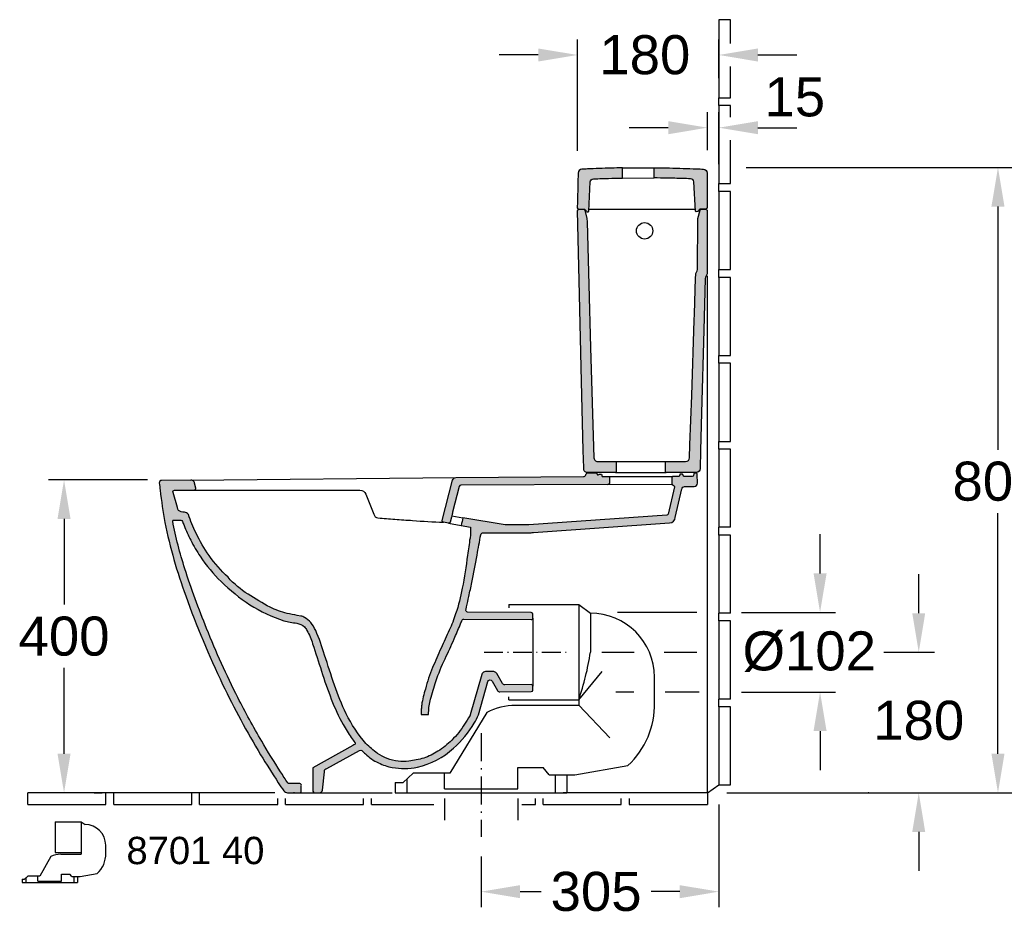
# Model space of a CAD drawing. Extents: x -36 to 10459, y -4640 to 3214.
# Tile 8 of 14: x 2312 to 3573, y 864 to 2013. Entities that reach past the tile are written whole.
import ezdxf

# ---------------------------------------------------------------- set-up
doc = ezdxf.new("R2010")
doc.units = 0
doc.linetypes.add('ACAD_ISO10W100', pattern=[18.5, 12, -3, 0.5, -3])
doc.layers.get('0').update_dxf_attribs({"linetype": 'CONTINUOUS'})
doc.layers.get('Defpoints').update_dxf_attribs({"linetype": 'CONTINUOUS'})
for name, color, linetype in [('255', 7, 'CONTINUOUS'), ('PLANKOPF', 7, 'CONTINUOUS'), ('SCHNITT', 2, 'CONTINUOUS'), ('SCHNITT_Bemassung', 7, 'CONTINUOUS'), ('SCHNITT_Fliesen', 2, 'CONTINUOUS')]:
    doc.layers.add(name, color=color, linetype=linetype)
doc.styles.get("Standard").update_dxf_attribs({"font": 'arial.ttf'})
doc.styles.add('STYL2', font='arial.ttf')
doc.dimstyles.get("Standard").update_dxf_attribs({"dimscale": 0, "dimtxt": 50, "dimasz": 50, "dimexe": 20, "dimexo": 25, "dimgap": 15, "dimtad": 0, "dimtih": 1, "dimtoh": 1, "dimdec": 0, "dimdsep": 46, "dimtxsty": 'STYL2', "dimcen": 3, "dimclrd": 256, "dimclre": 256, "dimclrt": 256, "dimadec": 0, "dimazin": 0, "dimtfac": 1, "dimtdec": 0, "dimtofl": 0, "dimtmove": 0, "dimatfit": 3, "dimfxl": 0, "dimtolj": 1, "dimtzin": 0, "dimarcsym": 0})

# ---------------------------------------------------------------- blocks, each defined once
blk = doc.blocks.new('*D62')
at = {"layer": 'Defpoints', "color": 0, "linetype": 'Continuous'}
for p in [(2500.5, 1424), (2368.6, 1023.3), (2532.2, 1023.3)]:
    blk.add_point(p, dxfattribs=at)
at = {"layer": 'SCHNITT_Bemassung', "linetype": 'Continuous', "lineweight": -2}
for p, q in [((2475.5, 1424), (2348.6, 1424)), ((2368.6, 1374), (2368.6, 1264.2)), ((2368.6, 1073.3), (2368.6, 1183.1)), ((2507.2, 1023.3), (2348.6, 1023.3))]:
    blk.add_line(p, q, dxfattribs=at)
at = {"layer": 'SCHNITT_Bemassung', "linetype": 'Continuous'}
for points in [[(2360.2, 1374), (2376.9, 1374), (2368.6, 1424)], [(2360.2, 1073.3), (2376.9, 1073.3), (2368.6, 1023.3)]]:
    blk.add_solid(points, dxfattribs=at)
at = {"layer": 'SCHNITT_Bemassung', "linetype": 'Continuous', "insert": (2368.6, 1223.6), "char_height": 50, "attachment_point": 5, "style": 'STYL2'}
blk.add_mtext('\\A1;400', dxfattribs=at)
blk = doc.blocks.new('*D63')
at = {"layer": 'Defpoints', "color": 0, "linetype": 'Continuous'}
for p in [(3217.2, 1824), (3192.5, 1023.3), (3564.7, 1023.3)]:
    blk.add_point(p, dxfattribs=at)
at = {"layer": 'SCHNITT_Bemassung', "linetype": 'Continuous', "lineweight": -2}
for p, q in [((3242.2, 1824), (3584.7, 1824)), ((3564.7, 1774), (3564.7, 1462.6)), ((3564.7, 1073.3), (3564.7, 1381.5)), ((3217.5, 1023.3), (3584.7, 1023.3))]:
    blk.add_line(p, q, dxfattribs=at)
at = {"layer": 'SCHNITT_Bemassung', "linetype": 'Continuous'}
for points in [[(3556.3, 1774), (3573, 1774), (3564.7, 1824)], [(3556.3, 1073.3), (3573, 1073.3), (3564.7, 1023.3)]]:
    blk.add_solid(points, dxfattribs=at)
at = {"layer": 'SCHNITT_Bemassung', "linetype": 'Continuous', "insert": (3564.7, 1422), "char_height": 50, "attachment_point": 5, "style": 'STYL2'}
blk.add_mtext('\\A1;800', dxfattribs=at)
blk = doc.blocks.new('*D64')
at = {"layer": 'Defpoints', "color": 0, "linetype": 'Continuous'}
for p in [(3207.2, 1968.1), (3207.2, 1913.3), (3026, 1820.3)]:
    blk.add_point(p, dxfattribs=at)
at = {"layer": 'SCHNITT_Bemassung', "linetype": 'Continuous', "lineweight": -2}
for p, q in [((3026, 1845.3), (3026, 1988.1)), ((3207.2, 1938.3), (3207.2, 1988.1)), ((2976, 1968.1), (2926, 1968.1)), ((3257.2, 1968.1), (3307.2, 1968.1))]:
    blk.add_line(p, q, dxfattribs=at)
at = {"layer": 'SCHNITT_Bemassung', "linetype": 'Continuous'}
for points in [[(2976, 1976.4), (2976, 1959.7), (3026, 1968.1)], [(3257.2, 1976.4), (3257.2, 1959.7), (3207.2, 1968.1)]]:
    blk.add_solid(points, dxfattribs=at)
at = {"layer": 'SCHNITT_Bemassung', "linetype": 'Continuous', "insert": (3112.4, 1968.1), "char_height": 50, "attachment_point": 5, "style": 'STYL2'}
blk.add_mtext('\\A1;180', dxfattribs=at)
blk = doc.blocks.new('*D65')
at = {"layer": 'Defpoints', "color": 0, "linetype": 'Continuous'}
for p in [(3207.2, 1875), (3192.5, 1821), (3207.2, 1803.3)]:
    blk.add_point(p, dxfattribs=at)
at = {"layer": 'SCHNITT_Bemassung', "linetype": 'Continuous', "lineweight": -2}
for p, q in [((3192.5, 1846), (3192.5, 1895)), ((3207.2, 1828.3), (3207.2, 1895)), ((3142.5, 1875), (3092.5, 1875)), ((3257.2, 1875), (3307.2, 1875))]:
    blk.add_line(p, q, dxfattribs=at)
at = {"layer": 'SCHNITT_Bemassung', "linetype": 'Continuous'}
for points in [[(3142.5, 1883.3), (3142.5, 1866.6), (3192.5, 1875)], [(3257.2, 1883.3), (3257.2, 1866.6), (3207.2, 1875)]]:
    blk.add_solid(points, dxfattribs=at)
at = {"layer": 'SCHNITT_Bemassung', "linetype": 'Continuous', "insert": (3304.5, 1914.1), "char_height": 50, "attachment_point": 5, "style": 'STYL2'}
blk.add_mtext('\\A1;15', dxfattribs=at)
blk = doc.blocks.new('*D50')
at = {"layer": 'Defpoints', "color": 0, "linetype": 'Continuous'}
for p in [(3207.2, 1033.3), (2902.7, 966.8), (3207.2, 896.7)]:
    blk.add_point(p, dxfattribs=at)
at = {"layer": 'SCHNITT_Bemassung', "linetype": 'Continuous', "lineweight": -2}
for p, q in [((3207.2, 1008.3), (3207.2, 876.7)), ((2902.7, 941.8), (2902.7, 876.7)), ((2952.7, 896.7), (2979.6, 896.7)), ((3157.2, 896.7), (3120.4, 896.7))]:
    blk.add_line(p, q, dxfattribs=at)
at = {"layer": 'SCHNITT_Bemassung', "linetype": 'Continuous'}
for points in [[(2952.7, 905), (2952.7, 888.3), (2902.7, 896.7)], [(3157.2, 905), (3157.2, 888.3), (3207.2, 896.7)]]:
    blk.add_solid(points, dxfattribs=at)
at = {"layer": 'SCHNITT_Bemassung', "linetype": 'Continuous', "insert": (3050, 896.7), "char_height": 50, "attachment_point": 5, "style": 'STYL2'}
blk.add_mtext('\\A1;305', dxfattribs=at)
blk = doc.blocks.new('*D51')
at = {"layer": 'Defpoints', "color": 0, "linetype": 'Continuous'}
for p in [(3408.1, 1203.3), (3463.2, 1203.3), (3217.5, 1023.3)]:
    blk.add_point(p, dxfattribs=at)
at = {"layer": 'SCHNITT_Bemassung', "linetype": 'Continuous', "lineweight": -2}
for p, q in [((3463.2, 1253.3), (3463.2, 1303.3)), ((3433.1, 1203.3), (3483.2, 1203.3)), ((3242.5, 1023.3), (3483.2, 1023.3)), ((3463.2, 973.3), (3463.2, 923.3))]:
    blk.add_line(p, q, dxfattribs=at)
at = {"layer": 'SCHNITT_Bemassung', "linetype": 'Continuous'}
for points in [[(3454.9, 1253.3), (3471.5, 1253.3), (3463.2, 1203.3)], [(3454.9, 973.3), (3471.5, 973.3), (3463.2, 1023.3)]]:
    blk.add_solid(points, dxfattribs=at)
at = {"layer": 'SCHNITT_Bemassung', "linetype": 'Continuous', "insert": (3463.2, 1115.8), "char_height": 50, "attachment_point": 5, "style": 'STYL2'}
blk.add_mtext('\\A1;180', dxfattribs=at)

msp = doc.modelspace()

# ---------------------------------------------------------------- hatches: boundary and pattern name
at = {"layer": 'SCHNITT', "linetype": 'Continuous'}
h = msp.add_hatch(color=256, dxfattribs=at)
h.dxf.hatch_style = 1
h.paths.add_polyline_path([(3026, 1768.5), (3026, 1768.5, -0.396649), (3027.9, 1770.5), (3027.9, 1770.7, -0.471693), (3025.9, 1773.1, -0.000972), (3026.4, 1792.9, -0.001012), (3026.8, 1809.8, -0.011304), (3027, 1816.9, -0.379593), (3031.8, 1821.8, -0.012398), (3038.9, 1822.1, -0.00226), (3053.7, 1822.7, -0.00244), (3069.6, 1823.2, -0.003497), (3083.1, 1823.5), (3083.9, 1823.5), (3083.9, 1810.5, 0.001497), (3074.2, 1810.3, 0.002526), (3057.8, 1809.8, 0.001753), (3046.5, 1809.4, 0.38954), (3042.6, 1805.6), (3040.9, 1768.2, -0.400971), (3039.9, 1767.2), (3038.7, 1767.2, -0.238569), (3037.5, 1767.9), (3035.7, 1770.3, 0.428807), (3034.2, 1770.5, -0.279539), (3035.4, 1769.4), (3038.3, 1758.7), (3038.3, 1758.5, 0.060009), (3038.2, 1758.9), (3035.4, 1769.4, 0.337617), (3033.9, 1770.5), (3028.1, 1770.5, 0.430735)])
h = msp.add_hatch(color=256, dxfattribs=at)
h.dxf.hatch_style = 1
h.paths.add_polyline_path([(3192.2, 1816.9, 0.399388), (3187.5, 1821.9, 0.002281), (3178.7, 1822.3, 0.001686), (3161.6, 1822.9, 0.003608), (3144.1, 1823.4, 0.000795), (3132.8, 1823.5, 0.002358), (3124.3, 1823.6), (3124.3, 1810.6, -0.002589), (3140.6, 1810.4, -0.003047), (3160.8, 1809.9, -0.001675), (3171.1, 1809.6, -0.385201), (3175, 1805.8), (3177.3, 1768.2, 0.40197), (3178.2, 1767.4), (3180, 1767.5, 0.232014), (3180.9, 1768), (3182.5, 1770.3, -0.247182), (3183.3, 1770.7), (3190.2, 1770.7, 0.41421), (3192.2, 1772.7)])
h = msp.add_hatch(color=256, dxfattribs=at)
h.dxf.hatch_style = 1
h.paths.add_polyline_path([(3043, 1593.6), (3040.7, 1673.9), (3038.4, 1754.3), (3038.3, 1758.5, 0.060009), (3038.2, 1758.9), (3035.4, 1769.4, 0.337617), (3033.9, 1770.5), (3028.1, 1770.5, 0.430735), (3026, 1768.5), (3028.2, 1679.4), (3031.4, 1550), (3033.6, 1461.5), (3034.1, 1439.5), (3034.1, 1437.6, 0.383951), (3038.7, 1433.5), (3074.8, 1433.5, 0.39201), (3075.7, 1434.5), (3075.7, 1447.5), (3050.8, 1447.5, -0.321754), (3047.1, 1452.4)])
h = msp.add_hatch(color=256, dxfattribs=at)
h.dxf.hatch_style = 1
h.paths.add_polyline_path([(3192.2, 1768.5, 0.414217), (3190.2, 1770.5), (3184.6, 1770.5, 0.345795), (3183.1, 1769.4), (3180.2, 1758.9, 0.071397), (3180.2, 1758.3), (3179.8, 1693.4, -0.152152), (3178.7, 1690, 0.145103), (3177.6, 1686.7), (3177.5, 1682.7), (3175.9, 1636.1), (3175.6, 1628.6), (3172.4, 1532.2), (3170.2, 1468.8), (3169.7, 1452.3, -0.404356), (3164.7, 1447.5), (3138.7, 1447.5), (3138.7, 1434.5, 0.436772), (3139.8, 1433.5), (3178.3, 1433.5, 0.406764), (3183.3, 1438.4), (3183.9, 1461.8), (3185.1, 1509.8), (3187.8, 1615.9), (3189.5, 1682, -0.185236), (3190.9, 1685.3, 0.191837), (3192.2, 1688.8)])
h = msp.add_hatch(color=256, dxfattribs=at)
h.dxf.hatch_style = 1
h.paths.add_polyline_path([(3144.1, 1368.9, 0.36323), (3151.4, 1376), (3159.9, 1412.4, -0.333391), (3163.4, 1415.4), (3175.6, 1415.5, 0.390462), (3179.9, 1419.6), (3179.6, 1431, 0.449164), (3177.9, 1432.4), (3176.4, 1432.5, 0.404286), (3175.3, 1431.6), (3174.9, 1429.8, -0.317562), (3173.2, 1428.2), (3163.1, 1428.2, -0.238246), (3162.3, 1428.6), (3160.9, 1431, 0.267949), (3160, 1431.5), (3158.1, 1431.5, 0.378866), (3157.1, 1430.6), (3156.9, 1429.1, -0.378899), (3155.9, 1428.2), (3148.2, 1428.2, 0.420834), (3147.2, 1427.2), (3147.2, 1419.2, 0.342872), (3148.7, 1417.3, -0.407589), (3150.2, 1414.9), (3142.1, 1380.2, -0.307118), (3140.5, 1378.6), (2963.7, 1366.3), (2933.4, 1366.3), (2879.5, 1375.4, 0.020122), (2877.3, 1365.7), (2889.1, 1363.4), (2889.2, 1353.7), (2888.5, 1349.5, 0.006654), (2885.3, 1327.4, -0.01216), (2878.6, 1285.2, -0.039972), (2870.1, 1252.6, -0.042888), (2861.9, 1231.6, 0.011384), (2851.4, 1208.5, -0.004825), (2840.5, 1183.7, 0.026382), (2831.3, 1156.2, 0.037385), (2826.6, 1135.8, 0.011936), (2826.1, 1130.8, 0.014254), (2825.8, 1123.6), (2835.4, 1123.6), (2835.5, 1125.9, -0.058354), (2837.9, 1143, -0.01759), (2844.8, 1166, -0.030274), (2856.6, 1194.9, 0.008711), (2868.2, 1220.3, 0.005955), (2875.8, 1238.2, 0.011857), (2877.9, 1243.7, -0.31643), (2880.7, 1245.7), (2967, 1245.1, 0.41634), (2969, 1247.1), (2969, 1252.1, 0.41166), (2967, 1254.1), (2885.4, 1254.8, -0.478932), (2883.2, 1257.6, 0.000352), (2884.1, 1261.5, 0.002247), (2887, 1274.7, 0.00291), (2890.8, 1292.5, 0.005853), (2897.5, 1327.6, 0.001595), (2902.2, 1353.7, -0.419935), (2905.9, 1356.3), (2964.1, 1356.3, 0.034921), (2969.7, 1356.6)])
h = msp.add_hatch(color=256, dxfattribs=at)
h.dxf.hatch_style = 1
h.paths.add_polyline_path([(3067.2, 1427.2, 0.414157), (3066.2, 1428.2), (3057.6, 1428.2), (3057.3, 1430.6, 0.378866), (3056.3, 1431.5), (3054.4, 1431.5, 0.105913), (3053.2, 1430.8, -0.575917), (3051.3, 1431.3, -0.044678), (3051.1, 1432.1, 0.380174), (3049.8, 1433.2), (3040, 1433.2, 0.32441), (3036.8, 1430.6, -0.34566), (3033.9, 1428.2), (2870.2, 1427.2, 0.292776), (2866.2, 1423.5), (2852.9, 1371.7, 0.403594), (2854.4, 1369.7), (2861.3, 1368.5, 0.381424), (2863.1, 1369.9), (2865.2, 1377.9), (2865.6, 1380.1, 0.052684), (2866.1, 1382.8), (2874.5, 1415.4, -0.341925), (2876.9, 1417.3), (3065.2, 1418.2, 0.408038), (3067.2, 1420.2)])
h = msp.add_hatch(color=256, dxfattribs=at)
h.dxf.hatch_style = 1
h.paths.add_polyline_path([(2911.3, 1165.6), (2899.2, 1123.1, -0.034976), (2893.9, 1112.6, -0.080824), (2867.3, 1080.3, -0.13138), (2821.1, 1056.2, -0.099845), (2788.9, 1055.7, -0.067256), (2771.2, 1061.6, -0.083637), (2754.6, 1073.1, -0.048362), (2750.6, 1076.9, 0.078523), (2750.1, 1077.3, 0.265856), (2747, 1077.4), (2705, 1054.5, 0.344316), (2702, 1050.3), (2699.5, 1026.9, -0.365819), (2695.8, 1023.3), (2689.4, 1023.3, -0.414253), (2687.4, 1025.3), (2687.4, 1049.8), (2687.4, 1055.4), (2738.6, 1084, 0.034668), (2740.8, 1085.3, 0.434295), (2741.1, 1087.8, -0.025766), (2736.4, 1094, -0.0178), (2726, 1110.6, -0.033005), (2710.9, 1143.1, -0.015888), (2698.3, 1179.2, 0.004665), (2686.9, 1214.2, 0.049926), (2679.6, 1231.2, 0.101582), (2676.5, 1235.6, 0.153979), (2666.7, 1240.5, 0.000929), (2658.3, 1241.7, -0.040761), (2650.1, 1243.7, -0.061636), (2606.6, 1263.9, -0.046308), (2569.9, 1293.7, -0.055127), (2543, 1326.1, -0.028367), (2530.9, 1346.7, -0.024216), (2522.3, 1365.6, -0.00656), (2520.3, 1370.8, 0.246506), (2518.2, 1372.6), (2508.6, 1372.6, 0.365319), (2507.7, 1371.8, 0.030681), (2523.3, 1310.2, 0.01846), (2551.2, 1233.6, 0.022516), (2591.2, 1145.2, 0.014709), (2621.7, 1089.5, 0.010688), (2645.9, 1050.1, 0.003883), (2655.1, 1036, 0.295335), (2657.6, 1035), (2670.3, 1035, -0.532706), (2672.4, 1032.1), (2672.4, 1025.3, -0.48151), (2669.9, 1023.3), (2654.9, 1023.3, -0.209623), (2649.9, 1025.8, -0.002858), (2643, 1036.2, -0.009705), (2620.4, 1072.1, -0.023455), (2571.7, 1162.1, -0.025963), (2524.5, 1275.4, -0.038422), (2497.8, 1369.4, -0.011891), (2491.6, 1410.7, -0.008939), (2490.6, 1420, -0.437385), (2493.6, 1423.3), (2530.8, 1423.6, -0.261019), (2535.1, 1421.3, -0.078757), (2535.7, 1419.8), (2537.3, 1413.4, -0.076322), (2537.4, 1413, -0.413525), (2535.4, 1410.9), (2510.1, 1410.7, 0.748559), (2508.5, 1407.7), (2513.8, 1388.6, 0.31178), (2518.2, 1383.2, 0.074441), (2522.8, 1382.6, -0.220065), (2527.8, 1379.8, 0.03181), (2537.7, 1355.6, 0.036403), (2554.3, 1327, 0.047708), (2578.7, 1299.2, 0.069266), (2604.2, 1277.6, 0.015687), (2632.5, 1260.9, 0.046929), (2654.2, 1253, 0.003495), (2667.3, 1250.5), (2671.8, 1249.6, -0.077958), (2676.7, 1247.7, -0.099885), (2684.5, 1241.4, -0.047084), (2690.9, 1231.2, -0.026), (2702.3, 1199.7, 0.005883), (2714.9, 1161.1, 0.031571), (2730, 1124.6, 0.068542), (2755.2, 1086.5, 0.035482), (2770, 1073.8, 0.118427), (2796.4, 1063.8, 0.05415), (2810.1, 1063.6, 0.012367), (2829.3, 1067.6, 0.058996), (2847.5, 1076.5, 0.048905), (2865.3, 1090.7, 0.052367), (2881.6, 1111.3, 0.011967), (2888.1, 1121.7, 0.095376), (2888.9, 1123.3), (2903.6, 1174.9, -0.057368), (2904, 1175.9, -0.275035), (2908.2, 1178.5), (2918.4, 1178.5, -0.064224), (2919.7, 1178.3, -0.205157), (2922.8, 1175.9), (2930, 1163.4, 0.27222), (2933, 1161.6), (2967, 1161.8, -0.416315), (2969, 1159.8), (2969, 1154.8, -0.41166), (2967, 1152.8), (2926.7, 1152.5, -0.272638), (2923.6, 1154.3), (2916.8, 1166.2, 0.665427)])

# ---------------------------------------------------------------- linework, layer by layer
at = {"linetype": 'Continuous'}
for p, q in [((3178.9, 1254.3), (3077.5, 1254.3)), ((3057.3, 1203.3), (3098.9, 1203.3)), ((3137.3, 1203.3), (3178.9, 1203.3)), ((3098.2, 1152.3), (3075.4, 1152.3)), ((3182.1, 1152.3), (3138.3, 1152.3))]:
    msp.add_line(p, q, dxfattribs=at)
at = {"color": 3, "ltscale": 0.5}
for p, q in [((2357.4, 986.2), (2390.7, 986.2)), ((2357.4, 986.2), (2357.4, 946.9)), ((2390.7, 986.2), (2390.7, 946.9)), ((2390.7, 986.2), (2395.5, 982.7)), ((2357.4, 946.9), (2390.7, 946.9)), ((2422, 945.8), (2422, 956.2)), ((2351.7, 941.7), (2337.5, 916.6)), ((2364.6, 944.6), (2390.7, 944.6)), ((2314.9, 912.7), (2314.9, 908.5)), ((2314.9, 912.7), (2318.1, 912.7)), ((2314.9, 908.5), (2385.9, 908.5)), ((2322.3, 916.6), (2318.1, 912.7)), ((2319.7, 914.3), (2319.7, 908.5)), ((2337.5, 916.6), (2322.3, 916.6)), ((2335.2, 910.1), (2335.2, 916.6)), ((2335.2, 910.1), (2365.5, 910.1)), ((2365.5, 910.1), (2365.5, 918.9)), ((2365.5, 918.9), (2376, 918.9)), ((2378.5, 915.9), (2376, 918.9)), ((2378.5, 915.9), (2389.1, 915.9)), ((2381, 915.9), (2381, 908.5)), ((2385.9, 915.9), (2385.9, 908.5)), ((2389.1, 915.9), (2411, 919.8))]:
    msp.add_line(p, q, dxfattribs=at)
msp.add_lwpolyline([(2390.7, 946.9), (2390.7, 944.6)], dxfattribs=at)
for centre, radius, start, end in [((2395.5, 956.2), 26.4, 0, 90), ((2366.1, 907.6), 37, 92.3946, 112.9662), ((2388.3, 944.7), 33.7, 312.3493, 1.8562)]:
    msp.add_arc(centre, radius, start, end, dxfattribs=at)
at = {"layer": '255', "color": 35, "linetype": 'Continuous'}
for points, knots in [([(2661.5, 1023.3, 0), (2661.7, 1023.3, 0), (2662, 1023.3, 0), (2662.4, 1023.4, 0), (2662.5, 1023.4, 0)], [0, 0, 0, 0, 0.553406, 1, 1, 1, 1]), ([(2662.5, 1023.4, 0), (2662.6, 1023.5, 0), (2662.7, 1023.5, 0), (2663, 1023.5, 0), (2663.2, 1023.5, 0), (2663.7, 1023.5, 0), (2663.9, 1023.4, 0), (2664, 1023.3, 0)], [0, 0, 0, 0, 0.162532, 0.162532, 0.594224, 0.594224, 1, 1, 1, 1])]:
    msp.add_open_spline(points, degree=3, knots=knots, dxfattribs=at)
msp.add_open_spline([(2664, 1023.3, 0), (2664.1, 1023.3, 0), (2664.2, 1023.3, 0), (2664.3, 1023.3, 0)], degree=3, dxfattribs=at)
at = {"layer": 'SCHNITT', "color": 2, "ltscale": 0.5}
msp.add_line((3192.5, 1023.3), (3192.5, 1685.4), dxfattribs=at)
at = {"layer": 'SCHNITT', "color": 2}
for p, q in [((2938.4, 1264.3), (3027.7, 1264.3)), ((2938.4, 1264.3), (2938.4, 1260.3)), ((3027.7, 1264.3), (3042.7, 1253.3)), ((3124.7, 1138.8), (3124.7, 1171.3)), ((2938.4, 1142.3), (2938.4, 1146.2)), ((2938.4, 1142.3), (3027.7, 1142.3)), ((2946.7, 1135.3), (3027.7, 1135.3)), ((3027.7, 1142.3), (3027.7, 1135.3)), ((2910, 1126.3), (2862.7, 1048.3)), ((2815.7, 1048.3), (2802.7, 1036.3)), ((2862.7, 1048.3), (2815.7, 1048.3)), ((2855.7, 1028.3), (2855.7, 1048.3)), ((2949.7, 1028.3), (2949.7, 1055.5)), ((2949.7, 1055.5), (2982.3, 1055.5)), ((2990, 1046.3), (2982.3, 1055.5)), ((3022.7, 1046.3), (3090.7, 1058.3)), ((2792.7, 1036.3), (2792.7, 1023.3)), ((2807.7, 1041.3), (2807.7, 1023.3)), ((2990, 1046.3), (3022.7, 1046.3)), ((2997.7, 1046.3), (2997.7, 1023.3)), ((3012.7, 1046.3), (3012.7, 1023.3)), ((3187.2, 1023.3), (3007.7, 1023.3)), ((2855.7, 1015.8), (2855.7, 988.3)), ((2949.7, 1015.8), (2949.7, 988.3))]:
    msp.add_line(p, q, dxfattribs=at)
at = {"layer": 'SCHNITT', "color": 1}
for p, q in [((3027.7, 1264.3), (3027.7, 1142.3)), ((3042.7, 1253.3), (3042.7, 1203.3)), ((3042.7, 1253.3), (3042.7, 1253.3)), ((3027.7, 1142.3), (3057.7, 1178.8)), ((3027.7, 1135.3), (3067.7, 1093.8)), ((2792.7, 1023.3), (3012.7, 1023.3)), ((2855.7, 1028.3), (2949.7, 1028.3))]:
    msp.add_line(p, q, dxfattribs=at)
at = {"layer": 'SCHNITT', "color": 1, "linetype": 'ACAD_ISO10W100', "ltscale": 2}
msp.add_line((2906.7, 1203.3), (3013.4, 1203.3), dxfattribs=at)
at = {"layer": 'SCHNITT', "color": 1, "linetype": 'ACAD_ISO10W100', "ltscale": 3}
msp.add_line((2902.7, 1099.7), (2902.7, 966.8), dxfattribs=at)
at = {"layer": 'SCHNITT'}
for p, q in [((2792.7, 1036.3), (2802.7, 1036.3)), ((2669.9, 1023.3), (2789, 1023.3))]:
    msp.add_line(p, q, dxfattribs=at)
at = {"layer": 'SCHNITT', "linetype": 'Continuous'}
for points in [[(3083.9, 1810.5), (3083.9, 1823.5), (3083.1, 1823.5, 0.003497), (3069.6, 1823.2, 0.00244), (3053.7, 1822.7, 0.00226), (3038.9, 1822.1, 0.012398), (3031.8, 1821.8, 0.379593), (3027, 1816.9, 0.011304), (3026.8, 1809.8, 0.001012), (3026.4, 1792.9, 0.001005), (3025.9, 1772.4, 0.371403), (3027.9, 1770.7), (3034.9, 1770.7, -0.238572), (3035.7, 1770.3), (3037.5, 1767.9, 0.238567), (3038.7, 1767.2), (3039.9, 1767.2, 0.40097), (3040.9, 1768.2), (3042.6, 1805.6, -0.38954), (3046.5, 1809.4, -0.001753), (3057.8, 1809.8, -0.002526), (3074.2, 1810.3, -0.001497), (3083.9, 1810.5, 3.588012)], [(3124.3, 1810.6), (3124.3, 1823.6), (3124.7, 1823.6, -0.002257), (3132.8, 1823.5, -0.000795), (3144.1, 1823.4, -0.003608), (3161.6, 1822.9, -0.001686), (3178.7, 1822.3, -0.002281), (3187.5, 1821.9, -0.399388), (3192.2, 1816.9), (3192.2, 1772.7, -0.41421), (3190.2, 1770.7), (3183.3, 1770.7, 0.247182), (3182.5, 1770.3), (3180.9, 1768, -0.247427), (3179.9, 1767.5), (3178.2, 1767.4, -0.40197), (3177.3, 1768.2), (3175, 1805.8, 0.385201), (3171.1, 1809.6, 0.001675), (3160.8, 1809.9, 0.003047), (3140.6, 1810.4, 0.002589), (3124.3, 1810.6, -8.917275)], [(3043, 1593.6), (3047.1, 1452.4, 0.321754), (3050.8, 1447.5), (3075.7, 1447.5), (3075.7, 1447.5), (3075.7, 1434.5, -0.39201), (3074.8, 1433.5), (3038.7, 1433.5, -0.430255), (3034.1, 1438.4), (3034.1, 1439.5), (3033.6, 1461.5), (3031.4, 1550), (3028.2, 1679.4), (3026, 1768.5, -0.396586), (3027.9, 1770.5), (3033.9, 1770.5, -0.337614), (3035.4, 1769.4), (3038.2, 1758.9, -0.060009), (3038.3, 1758.5), (3038.4, 1754.3), (3040.7, 1673.9), (3043, 1593.6)], [(2535.4, 1410.9), (2747.3, 1410.9, -0.302125), (2755.3, 1405.5), (2765.4, 1380, 0.325849), (2770.6, 1375.4, 0.013703), (2792.3, 1373.6, -0.000311), (2815, 1372, 0.011847), (2854.4, 1369.7, 43.126912)]]:
    msp.add_lwpolyline(points, format="xyb", dxfattribs=at)
at = {"layer": 'SCHNITT', "color": 1}
for points in [[(3083.9, 1823.5), (3124.3, 1823.6)], [(3083.9, 1810.5), (3124.3, 1810.6)], [(3041, 1770.7), (3177.2, 1770.7)], [(3075.7, 1447.5), (3138.7, 1447.5)], [(3066.2, 1428.2), (3148.2, 1428.2)], [(3074.7, 1433.5), (3139.7, 1433.5)]]:
    msp.add_lwpolyline(points, dxfattribs=at)
at = {"layer": 'SCHNITT', "linetype": 'Continuous', "flags": 128}
for points in [[(3175.6, 1628.6), (3175.9, 1636.1), (3177.5, 1682.7), (3177.5, 1682.7), (3177.6, 1686.7, -0.145103), (3178.7, 1690, 0.152152), (3179.8, 1693.4), (3180.2, 1758.3, -0.071397), (3180.2, 1758.9), (3183.1, 1769.4, -0.338033), (3184.6, 1770.5), (3190.2, 1770.5, -0.414214), (3192.2, 1768.5), (3192.2, 1688.8, -0.191837), (3190.9, 1685.3, 0.185236), (3189.5, 1682), (3187.8, 1615.9)], [(3187.8, 1615.9), (3185.1, 1509.8), (3183.9, 1461.8), (3183.3, 1438.4, -0.406764), (3178.3, 1433.5), (3139.6, 1433.5, -0.39201), (3138.7, 1434.5), (3138.7, 1447.5), (3138.7, 1447.5), (3164.7, 1447.5, 0.404356), (3169.7, 1452.3), (3170.2, 1468.8), (3172.4, 1532.2), (3175.6, 1628.6)]]:
    msp.add_lwpolyline(points, format="xyb", dxfattribs=at)
at = {"layer": 'SCHNITT', "linetype": 'Continuous'}
msp.add_lwpolyline([(2530.8, 1423.6), (2870.2, 1427.2)], dxfattribs=at)
at = {"layer": 'SCHNITT', "linetype": 'Continuous', "elevation": 0}
for points in [[(2835.4, 1123.6), (2835.5, 1125.9, -0.058354), (2837.9, 1143, -0.01759), (2844.8, 1166, -0.030274), (2856.6, 1194.9, 0.008711), (2868.2, 1220.3, 0.005955), (2875.8, 1238.2, 0.011857), (2877.9, 1243.7, -0.322133), (2880.8, 1245.7), (2967, 1245.1, 0.416294), (2969, 1247.1), (2969, 1252.1, 0.41166), (2967, 1254.1), (2885.4, 1254.8, -0.478932), (2883.2, 1257.6, 0.000352), (2884.1, 1261.5, 0.002247), (2887, 1274.7, 0.00291), (2890.8, 1292.5, 0.005853), (2897.5, 1327.6, 0.001595), (2902.2, 1353.7, -0.419935), (2905.9, 1356.3), (2964.1, 1356.3, 0.034921), (2969.7, 1356.6), (3144.1, 1368.9, 0.36323), (3151.4, 1376), (3159.9, 1412.4, -0.333391), (3163.4, 1415.4), (3175.6, 1415.5, 0.390462), (3179.9, 1419.6), (3179.6, 1431, 0.333094), (3178.5, 1432.4), (3176.4, 1432.5, 0.404286), (3175.3, 1431.6), (3174.9, 1429.8, -0.317562), (3173.2, 1428.2), (3163.1, 1428.2, -0.299128), (3162.1, 1428.8), (3160.9, 1431, 0.267949), (3160, 1431.5), (3158.1, 1431.5, 0.378866), (3157.1, 1430.6), (3156.9, 1429.1, -0.378921), (3155.9, 1428.2), (3148.2, 1428.2, 0.420834), (3147.2, 1427.2), (3147.2, 1419.2, 0.342872), (3148.7, 1417.3, -0.407589), (3150.2, 1414.9), (3142.1, 1380.2, -0.307118), (3140.5, 1378.6), (2963.7, 1366.3), (2933.4, 1366.3), (2879.5, 1375.4, 0.020122), (2877.3, 1365.7), (2889.1, 1363.4), (2889.2, 1353.7), (2888.5, 1349.5, 0.006654), (2885.3, 1327.4, -0.01216), (2878.6, 1285.2, -0.039972), (2870.1, 1252.6, -0.042888), (2861.9, 1231.6, 0.011384), (2851.4, 1208.5, -0.004825), (2840.5, 1183.7, 0.026382), (2831.3, 1156.2, 0.037385), (2826.6, 1135.8, 0.012662), (2826.1, 1130.5, 0.013646), (2825.8, 1123.6), (2835.4, 1123.6)], [(2853, 1372.1), (2866.2, 1423.5, -0.292776), (2870.2, 1427.2), (3033.9, 1428.2, 0.337206), (3036.8, 1430.5, -0.331666), (3040, 1433.2), (3049.8, 1433.2, -0.380174), (3051.1, 1432.1, 0.044678), (3051.3, 1431.3, 0.260223), (3052, 1430.5, 0.2565), (3053.4, 1430.9, -0.08514), (3054.4, 1431.5), (3056.3, 1431.5, -0.378866), (3057.3, 1430.6), (3057.5, 1429.1, 0.378811), (3058.5, 1428.2), (3066.2, 1428.2, -0.414155), (3067.2, 1427.2), (3067.2, 1420.2, -0.417637), (3065.2, 1418.2), (2876.9, 1417.3, 0.341925), (2874.5, 1415.4), (2866.1, 1382.8, -0.052684), (2865.6, 1380.1), (2865.2, 1377.9, -0.050865), (2864.8, 1376.2), (2863.1, 1369.7, -0.399732), (2860.9, 1368.5), (2854.4, 1369.7, -0.473888), (2853, 1372.1, 21.257662)]]:
    msp.add_lwpolyline(points, format="xyb", dxfattribs=at)
at = {"layer": 'SCHNITT', "color": 2, "ltscale": 0.5}
msp.add_lwpolyline([(2510.1, 1410.7), (2535.4, 1410.9, 0.413525), (2537.4, 1413, 0.076322), (2537.3, 1413.4), (2535.7, 1419.8, 0.078757), (2535.1, 1421.3, 0.260536), (2530.8, 1423.6), (2493.6, 1423.3, 0.437385), (2490.6, 1420, 0.008939), (2491.6, 1410.7, 0.011891), (2497.8, 1369.4, 0.038422), (2524.5, 1275.4, 0.025963), (2571.7, 1162.1, 0.023455), (2620.4, 1072.1, 0.009705), (2643, 1036.2, 0.002858), (2649.9, 1025.8, 0.209623), (2654.9, 1023.3), (2669.9, 1023.3, 0.475136), (2672.4, 1025.3), (2672.4, 1032.1, 0.510485), (2670.4, 1035), (2657.6, 1035, -0.295335), (2655.1, 1036, -0.003883), (2645.9, 1050.1, -0.010688), (2621.7, 1089.5, -0.014709), (2591.2, 1145.2, -0.022516), (2551.2, 1233.6, -0.01846), (2523.3, 1310.2, -0.030383), (2507.8, 1371.2, -0.561597), (2508.6, 1372.6), (2518.2, 1372.6, -0.266941), (2520.4, 1370.6, 0.006294), (2522.3, 1365.6, 0.024216), (2530.9, 1346.7, 0.028367), (2543, 1326.1, 0.055127), (2569.9, 1293.7, 0.046308), (2606.6, 1263.9, 0.061636), (2650.1, 1243.7, 0.040761), (2658.3, 1241.7, -0.000929), (2666.7, 1240.5, -0.153979), (2676.5, 1235.6, -0.101582), (2679.6, 1231.2, -0.049926), (2686.9, 1214.2, -0.004665), (2698.3, 1179.2, 0.015888), (2710.9, 1143.1, 0.033005), (2726, 1110.6, 0.0178), (2736.4, 1094, 0.025766), (2741.1, 1087.8, -0.434295), (2740.8, 1085.3, -0.034668), (2738.6, 1084), (2687.4, 1055.4), (2687.4, 1049.8), (2687.4, 1025.3, 0.414174), (2689.4, 1023.3), (2695.8, 1023.3, 0.364961), (2699.5, 1026.8), (2702, 1050.3, -0.344316), (2705, 1054.5), (2747, 1077.4, -0.265856), (2750.1, 1077.3, -0.078523), (2750.6, 1076.9, 0.048362), (2754.6, 1073.1, 0.083637), (2771.2, 1061.6, 0.067256), (2788.9, 1055.7, 0.099845), (2821.1, 1056.2, 0.13138), (2867.3, 1080.3, 0.080824), (2893.9, 1112.6, 0.034976), (2899.2, 1123.1), (2911.3, 1165.6, -0.665427), (2916.8, 1166.2), (2923.6, 1154.3, 0.272638), (2926.7, 1152.5), (2967, 1152.8, 0.41166), (2969, 1154.8), (2969, 1159.8, 0.416315), (2967, 1161.8), (2933, 1161.6, -0.27222), (2930, 1163.4), (2922.8, 1175.9, 0.205157), (2919.7, 1178.3, 0.056087), (2918.5, 1178.5), (2908.5, 1178.5, 0.287493), (2904, 1175.9, 0.05688), (2903.6, 1174.9), (2888.9, 1123.3, -0.095376), (2888.1, 1121.7, -0.011967), (2881.6, 1111.3, -0.052367), (2865.3, 1090.7, -0.048905), (2847.5, 1076.5, -0.058996), (2829.3, 1067.6, -0.012367), (2810.1, 1063.6, -0.05415), (2796.4, 1063.8, -0.118427), (2770, 1073.8, -0.035482), (2755.2, 1086.5, -0.068542), (2730, 1124.6, -0.031571), (2714.9, 1161.1, -0.005883), (2702.3, 1199.7, 0.026), (2690.9, 1231.2, 0.047084), (2684.5, 1241.4, 0.099885), (2676.7, 1247.7, 0.077958), (2671.8, 1249.6), (2667.3, 1250.5, -0.003495), (2654.2, 1253, -0.046929), (2632.5, 1260.9, -0.015687), (2604.2, 1277.6, -0.069266), (2578.7, 1299.2, -0.047708), (2554.3, 1327, -0.036403), (2537.7, 1355.6, -0.03181), (2527.8, 1379.8, 0.220065), (2522.8, 1382.6, -0.066692), (2518.7, 1383, -0.333676), (2513.8, 1388.6), (2508.5, 1407.7, -0.748559)], format="xyb", close=True, dxfattribs=at)
at = {"layer": 'SCHNITT', "color": 1, "elevation": 0}
for points in [[(3065.2, 1418.2), (3147.4, 1418.3)], [(2865.2, 1378), (2879.5, 1375.4)], [(2860.9, 1368.5), (2877.3, 1365.7)]]:
    msp.add_lwpolyline(points, dxfattribs=at)
at = {"layer": 'SCHNITT', "linetype": 'Continuous', "elevation": 0}
msp.add_lwpolyline([(2969, 1247.1), (2969, 1159.8)], dxfattribs=at)
at = {"layer": 'SCHNITT', "linetype": 'Continuous'}
msp.add_circle((3112.1, 1742.9), 10.5, dxfattribs=at)
at = {"layer": 'SCHNITT', "color": 2}
for centre, radius, start, end in [((3042.7, 1171.3), 82, 0, 90), ((2947, 1054.6), 80.6, 90.2031, 117.3328), ((3020.4, 1135.4), 104.3, 312.3493, 1.8562)]:
    msp.add_arc(centre, radius, start, end, dxfattribs=at)
at = {"layer": 'SCHNITT', "color": 1}
msp.add_arc((2692.5, 1257), 354.3, 341.0995, 351.2705, dxfattribs=at)
at = {"layer": 'SCHNITT_Bemassung', "linetype": 'Continuous'}
for p, q in [((3336.8, 1304.3), (3336.8, 1354.3)), ((3242.2, 1152.3), (3356.8, 1152.3)), ((3336.8, 1102.3), (3336.8, 1052.3))]:
    msp.add_line(p, q, dxfattribs=at)
at = {"layer": 'SCHNITT_Bemassung'}
for p, q in [((3236.3, 1254.3), (3356.8, 1254.3)), ((3236.3, 1152.3), (3356.8, 1152.3))]:
    msp.add_line(p, q, dxfattribs=at)
at = {"layer": 'SCHNITT_Bemassung', "linetype": 'ByBlock'}
msp.add_line((3418.5, 1203.3), (3483.2, 1203.3), dxfattribs=at)
at = {"layer": 'SCHNITT_Bemassung'}
msp.add_point((3398.7, 1023.3), dxfattribs=at)
at = {"layer": 'SCHNITT_Bemassung', "linetype": 'Continuous'}
for points in [[(3328.5, 1304.3), (3345.2, 1304.3), (3336.8, 1254.3)], [(3328.5, 1102.3), (3345.2, 1102.3), (3336.8, 1152.3)]]:
    msp.add_solid(points, dxfattribs=at)
at = {"layer": 'SCHNITT_Fliesen'}
for p, q in [((3207.2, 2013.3), (3207.2, 1913.3)), ((3222.2, 2013.3), (3207.2, 2013.3)), ((3222.2, 1982.8), (3222.2, 2013.3)), ((3222.2, 1913.3), (3222.2, 1953.3)), ((3207.2, 1903.3), (3207.2, 1913.3)), ((3207.2, 1913.3), (3222.2, 1913.3)), ((3207.2, 1903.3), (3207.2, 1803.3)), ((3222.2, 1903.3), (3207.2, 1903.3)), ((3222.2, 1888.3), (3222.2, 1903.3)), ((3222.2, 1803.3), (3222.2, 1858.8)), ((3207.2, 1803.3), (3222.2, 1803.3)), ((3207.2, 1793.3), (3207.2, 1803.3)), ((3207.2, 1793.3), (3207.2, 1693.3)), ((3222.2, 1793.3), (3207.2, 1793.3)), ((3222.2, 1693.3), (3222.2, 1793.3)), ((3207.2, 1693.3), (3222.2, 1693.3)), ((3207.2, 1683.3), (3207.2, 1693.3)), ((3207.2, 1683.3), (3207.2, 1583.3)), ((3222.2, 1683.3), (3207.2, 1683.3)), ((3222.2, 1583.3), (3222.2, 1683.3)), ((3207.2, 1573.3), (3207.2, 1583.3)), ((3207.2, 1583.3), (3222.2, 1583.3)), ((3207.2, 1573.3), (3207.2, 1473.3)), ((3222.2, 1573.3), (3207.2, 1573.3)), ((3222.2, 1473.3), (3222.2, 1573.3)), ((3207.2, 1463.3), (3207.2, 1473.3)), ((3207.2, 1473.3), (3222.2, 1473.3)), ((3207.2, 1463.3), (3207.2, 1363.3)), ((3222.2, 1463.3), (3207.2, 1463.3)), ((3222.2, 1363.3), (3222.2, 1463.3)), ((3207.2, 1353.3), (3207.2, 1363.3)), ((3222.2, 1363.3), (3207.2, 1363.3)), ((3207.2, 1353.3), (3207.2, 1253.3)), ((3222.2, 1353.3), (3207.2, 1353.3)), ((3222.2, 1253.3), (3222.2, 1353.3)), ((3207.2, 1243.3), (3207.2, 1253.3)), ((3222.2, 1253.3), (3207.2, 1253.3)), ((3207.2, 1243.3), (3207.2, 1143.3)), ((3222.2, 1243.3), (3207.2, 1243.3)), ((3222.2, 1143.3), (3222.2, 1243.3)), ((3207.2, 1133.3), (3207.2, 1143.3)), ((3222.2, 1143.3), (3207.2, 1143.3)), ((3207.2, 1133.3), (3207.2, 1033.3)), ((3222.2, 1133.3), (3207.2, 1133.3)), ((3222.2, 1033.3), (3222.2, 1133.3)), ((2407.2, 1023.3), (2322.2, 1023.3)), ((2322.2, 1008.3), (2322.2, 1023.3)), ((2407.2, 1023.3), (2417.2, 1023.3)), ((2638.6, 1023.3), (2417.2, 1023.3)), ((2422.2, 1008.3), (2422.2, 1023.3)), ((2432.2, 1008.3), (2432.2, 1023.3)), ((2532.2, 1008.3), (2532.2, 1023.3)), ((2542.2, 1008.3), (2542.2, 1023.3)), ((3192.5, 1023.3), (3207.2, 1033.3)), ((3207.2, 1033.3), (3222.2, 1033.3)), ((2642.2, 1008.3), (2642.2, 1015.8)), ((2652.2, 1008.3), (2652.2, 1015.8)), ((2752.2, 1008.3), (2752.2, 1015.8)), ((2762.2, 1008.3), (2762.2, 1015.8)), ((2972.2, 1008.3), (2972.2, 1015.8)), ((2982.2, 1008.3), (2982.2, 1015.8)), ((3082.2, 1008.3), (3082.2, 1015.8)), ((3092.2, 1015.8), (3092.2, 1008.3)), ((2322.2, 1008.3), (2407.2, 1008.3)), ((2954.7, 1008.3), (2972.2, 1008.3)), ((2982.2, 1008.3), (3082.2, 1008.3)), ((3092.2, 1008.3), (3192.5, 1008.3))]:
    msp.add_line(p, q, dxfattribs=at)
at = {"layer": 'SCHNITT_Fliesen', "color": 2}
for p, q in [((3192.5, 1023.3), (3187.2, 1023.3)), ((3192.5, 1023.3), (3192.5, 1008.3)), ((2407.2, 1008.3), (2422.2, 1008.3)), ((2432.2, 1008.3), (2532.2, 1008.3)), ((2542.2, 1008.3), (2642.2, 1008.3)), ((2652.2, 1008.3), (2752.2, 1008.3)), ((2762.2, 1008.3), (2842.1, 1008.3))]:
    msp.add_line(p, q, dxfattribs=at)

# ---------------------------------------------------------------- texts
at = {"layer": 'PLANKOPF', "insert": (2448.5, 966.9), "char_height": 35, "width": 265.96, "attachment_point": 1}
msp.add_mtext('8701 40', dxfattribs=at)
at = {"layer": 'SCHNITT_Bemassung', "linetype": 'Continuous'}
msp.add_text('%%C102', height=50, dxfattribs=at).set_placement((3237.6, 1180))

# ---------------------------------------------------------------- dimensions: what is measured, and where the dimension line sits
for base, p1, p2, text, override, picture, middle in [((3207.2, 1968.1), (3026, 1820.3), (3207.2, 1913.3), '180', {"dimscale": 1, "dimtxt": 50, "dimtmove": 0}, '*D64', (3112.4, 1968.1)), ((3207.2, 1875), (3192.5, 1821), (3207.2, 1803.3), '15', {"dimscale": 1, "dimtxt": 50, "dimtmove": 2}, '*D65', (3304.5, 1914.1))]:
    dim = msp.add_linear_dim(base=base, p1=p1, p2=p2, text=text, dimstyle='Standard', override=override, dxfattribs=at)
    dim.commit()
    dim.dimension.update_dxf_attribs({"geometry": picture, "text_midpoint": middle, "dimtype": 160})
for base, p1, p2, text, picture, middle in [((3564.7, 1023.3), (3217.2, 1824), (3192.5, 1023.3), '800', '*D63', (3564.7, 1422)), ((2368.6, 1023.3), (2500.5, 1424), (2532.2, 1023.3), '400', '*D62', (2368.6, 1223.6))]:
    dim = msp.add_linear_dim(base=base, p1=p1, p2=p2, angle=90, text=text, dimstyle='Standard', override={"dimscale": 1, "dimtxt": 50, "dimtmove": 0}, dxfattribs=at)
    dim.commit()
    dim.dimension.update_dxf_attribs({"geometry": picture, "text_midpoint": middle, "dimtype": 160})
dim = msp.add_linear_dim(base=(3463.2, 1203.3), p1=(3217.5, 1023.3), p2=(3408.1, 1203.3), angle=90, dimstyle='Standard', override={"dimscale": 1, "dimtxt": 50, "dimtmove": 2}, dxfattribs=at)
dim.commit()
dim.dimension.update_dxf_attribs({"geometry": '*D51', "text_midpoint": (3463.2, 1115.8), "dimtype": 160})
dim = msp.add_linear_dim(base=(3207.2484, 896.6642), p1=(2902.7153, 966.8032), p2=(3207.2484, 1033.2659), dimstyle='Standard', override={"dimscale": 1, "dimtxt": 50, "dimtmove": 0}, dxfattribs=at)
dim.commit()
dim.dimension.update_dxf_attribs({"geometry": '*D50', "text_midpoint": (3049.9819, 896.6642), "dimtype": 160})

doc.saveas('drawing.dxf')
